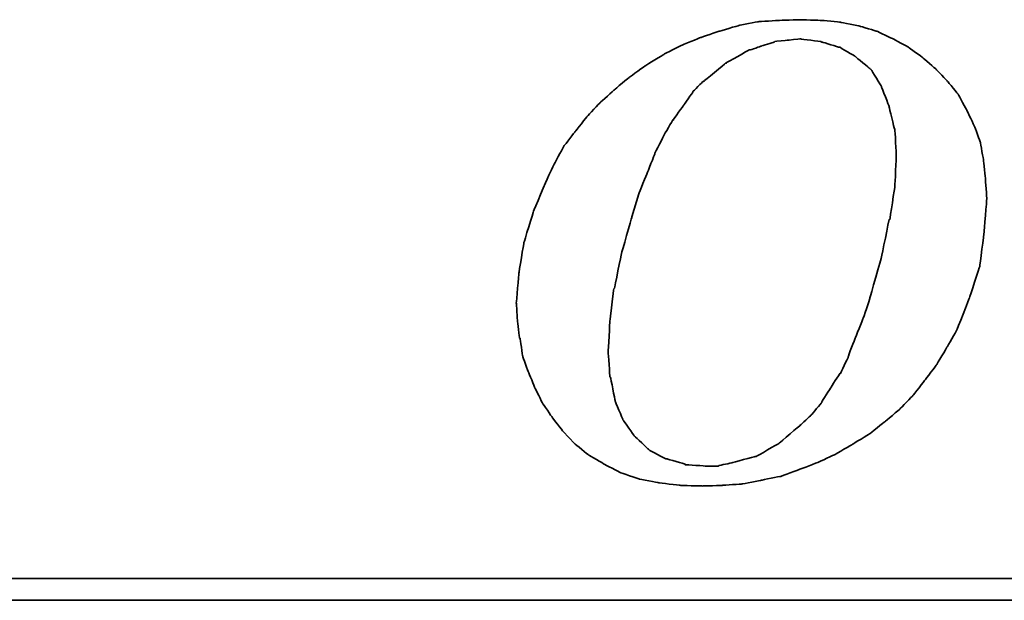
# Model space of a CAD drawing. Header units: millimetres. Extents: x 1900 to 2214, y -912 to -697.
# Tile 34 of 50: x 2125.52 to 2128.53, y -817 to -815.23. Entities that reach past the tile are written whole.
import ezdxf

# ---------------------------------------------------------------- set-up
doc = ezdxf.new("R2010")
doc.units = ezdxf.units.MM
doc.layers.add('DIM', color=4, linetype='Continuous')
doc.layers.add('layer 1', color=7, linetype='Continuous')

# ---------------------------------------------------------------- blocks, each defined once
blk = doc.blocks.new('TBI MOTION logo(完整正式版)')
at = {"layer": 'layer 1', "color": 22, "lineweight": 35}
for points, knots in [([(-11.34375, -6.98375), (-11.34375, -6.98375), (-10.91375, -7.43875), (-10.91375, -7.43875), (-10.91375, -7.43875), (-10.91375, -7.43875), (-10.38625, -7.87125), (-10.38625, -7.87125), (-10.38625, -7.87125), (-10.38625, -7.87125), (-9.81125, -8.20375), (-9.81125, -8.20375), (-9.81125, -8.20375), (-9.81125, -8.20375), (-9.21125, -8.51875), (-9.21125, -8.51875), (-9.21125, -8.51875), (-9.21125, -8.51875), (-8.51625, -8.75875), (-8.51625, -8.75875), (-8.51625, -8.75875), (-8.51625, -8.75875), (-7.77125, -8.90375), (-7.77125, -8.90375), (-7.77125, -8.90375), (-7.77125, -8.90375), (-6.97875, -8.99875), (-6.97875, -8.99875), (-6.97875, -8.99875), (-6.97875, -8.99875), (-6.14125, -9.02375), (-6.14125, -9.02375), (-6.14125, -9.02375), (-6.14125, -9.02375), (-5.37125, -8.99875), (-5.37125, -8.99875), (-5.37125, -8.99875), (-5.37125, -8.99875), (-4.65375, -8.94875), (-4.65375, -8.94875), (-4.65375, -8.94875), (-4.65375, -8.94875), (-3.93375, -8.80625), (-3.93375, -8.80625), (-3.93375, -8.80625), (-3.93375, -8.80625), (-3.21375, -8.66375), (-3.21375, -8.66375), (-3.21375, -8.66375), (-3.21375, -8.66375), (-2.49375, -8.39875), (-2.49375, -8.39875), (-2.49375, -8.39875), (-2.49375, -8.39875), (-1.79875, -8.13375), (-1.79875, -8.13375), (-1.79875, -8.13375), (-1.79875, -8.13375), (-1.17375, -7.84375), (-1.17375, -7.84375), (-1.17375, -7.84375), (-1.17375, -7.84375), (-0.52375, -7.46375), (-0.52375, -7.46375), (-0.52375, -7.46375), (-0.52375, -7.46375), (0.10124, -7.07875), (0.10124, -7.07875), (0.10124, -7.07875), (0.10124, -7.07875), (0.67625, -6.62375), (0.67625, -6.62375), (0.67625, -6.62375), (0.67625, -6.62375), (1.24874, -6.14375), (1.24874, -6.14375), (1.24874, -6.14375), (1.24874, -6.14375), (1.72874, -5.64125), (1.72874, -5.64125), (1.72874, -5.64125), (1.72874, -5.64125), (2.18624, -5.06375), (2.18624, -5.06375), (2.18624, -5.06375), (2.18624, -5.06375), (2.61625, -4.48874), (2.61625, -4.48874), (2.61625, -4.48874), (2.61625, -4.48874), (3.00125, -3.83874), (3.00125, -3.83874), (3.00125, -3.83874), (3.00125, -3.83874), (3.36124, -3.21374), (3.36124, -3.21374), (3.36124, -3.21374), (3.36124, -3.21374), (3.84374, -1.99125), (3.84374, -1.99125), (3.84374, -1.99125), (3.84374, -1.99125), (4.22625, -0.81875), (4.22625, -0.81875), (4.22625, -0.81875), (4.22625, -0.81875), (4.39125, 0.45624), (4.39125, 0.45624), (4.39125, 0.45624), (4.39125, 0.45624), (4.48874, 1.70124), (4.48874, 1.70124), (4.48874, 1.70124), (4.48874, 1.70124), (4.43874, 2.44625), (4.43874, 2.44625), (4.43874, 2.44625), (4.43874, 2.44625), (4.36874, 3.14125), (4.36874, 3.14125), (4.36874, 3.14125), (4.36874, 3.14125), (4.25125, 3.81125), (4.25125, 3.81125), (4.25125, 3.81125), (4.25125, 3.81125), (4.03124, 4.41125), (4.03124, 4.41125), (4.03124, 4.41125), (4.03124, 4.41125), (3.74374, 5.01125), (3.74374, 5.01125), (3.74374, 5.01125), (3.74374, 5.01125), (3.43124, 5.58875), (3.43124, 5.58875), (3.43124, 5.58875), (3.43124, 5.58875), (3.02625, 6.09125), (3.02625, 6.09125), (3.02625, 6.09125), (3.02625, 6.09125), (2.59374, 6.54875), (2.59374, 6.54875), (2.59374, 6.54875), (2.59374, 6.54875), (2.09124, 6.98125), (2.09124, 6.98125), (2.09124, 6.98125), (2.09124, 6.98125), (1.56124, 7.36625), (1.56124, 7.36625), (1.56124, 7.36625), (1.56124, 7.36625), (0.98624, 7.67625), (0.98624, 7.67625), (0.98624, 7.67625), (0.98624, 7.67625), (0.38624, 7.96375), (0.38624, 7.96375), (0.38624, 7.96375), (0.38624, 7.96375), (-0.25875, 8.15625), (-0.25875, 8.15625), (-0.25875, 8.15625), (-0.25875, 8.15625), (-0.98125, 8.30125), (-0.98125, 8.30125), (-0.98125, 8.30125), (-0.98125, 8.30125), (-1.70124, 8.37125), (-1.70124, 8.37125), (-1.70124, 8.37125), (-1.70124, 8.37125), (-2.49375, 8.39624), (-2.49375, 8.39624), (-2.49375, 8.39624), (-2.49375, 8.39624), (-3.28625, 8.37125), (-3.28625, 8.37125), (-3.28625, 8.37125), (-3.28625, 8.37125), (-4.05125, 8.32125), (-4.05125, 8.32125), (-4.05125, 8.32125), (-4.05125, 8.32125), (-4.77375, 8.18125), (-4.77375, 8.18125), (-4.77375, 8.18125), (-4.77375, 8.18125), (-5.51625, 7.96375), (-5.51625, 7.96375), (-5.51625, 7.96375), (-5.51625, 7.96375), (-6.21125, 7.72625), (-6.21125, 7.72625), (-6.21125, 7.72625), (-6.21125, 7.72625), (-6.92875, 7.43625), (-6.92875, 7.43625), (-6.92875, 7.43625), (-6.92875, 7.43625), (-7.57875, 7.10125), (-7.57875, 7.10125), (-7.57875, 7.10125), (-7.57875, 7.10125), (-8.24875, 6.69125), (-8.24875, 6.69125), (-8.24875, 6.69125), (-8.24875, 6.69125), (-8.84875, 6.26125), (-8.84875, 6.26125), (-8.84875, 6.26125), (-8.84875, 6.26125), (-9.42625, 5.78125), (-9.42625, 5.78125), (-9.42625, 5.78125), (-9.42625, 5.78125), (-9.95375, 5.30125), (-9.95375, 5.30125), (-9.95375, 5.30125), (-9.95375, 5.30125), (-10.43375, 4.79624), (-10.43375, 4.79624), (-10.43375, 4.79624), (-10.43375, 4.79624), (-10.88875, 4.22125), (-10.88875, 4.22125), (-10.88875, 4.22125), (-10.88875, 4.22125), (-11.29875, 3.69375), (-11.29875, 3.69375), (-11.29875, 3.69375), (-11.29875, 3.69375), (-11.63375, 3.09125), (-11.63375, 3.09125), (-11.63375, 3.09125), (-11.63375, 3.09125), (-11.91875, 2.49625), (-11.91875, 2.49625), (-11.91875, 2.49625), (-11.91875, 2.49625), (-12.44875, 1.24625), (-12.44875, 1.24625), (-12.44875, 1.24625), (-12.44875, 1.24625), (-12.80875, 0.06874), (-12.80875, 0.06874), (-12.80875, 0.06874), (-12.80875, 0.06874), (-12.99875, -1.07875), (-12.99875, -1.07875), (-12.99875, -1.07875), (-12.99875, -1.07875), (-13.09375, -2.18375), (-13.09375, -2.18375), (-13.09375, -2.18375), (-13.09375, -2.18375), (-13.04875, -2.85375), (-13.04875, -2.85375), (-13.04875, -2.85375), (-13.04875, -2.85375), (-12.97375, -3.50375), (-12.97375, -3.50375), (-12.97375, -3.50375), (-12.97375, -3.50375), (-12.95375, -3.50375), (-12.95375, -3.50375), (-12.95375, -3.50375), (-12.95375, -3.50375), (-12.85375, -4.17375), (-12.85375, -4.17375), (-12.85375, -4.17375), (-12.85375, -4.17375), (-12.63875, -4.77624), (-12.63875, -4.77624), (-12.63875, -4.77624), (-12.63875, -4.77624), (-12.39875, -5.35125), (-12.39875, -5.35125), (-12.39875, -5.35125), (-12.39875, -5.35125), (-12.11375, -5.92875), (-12.11375, -5.92875), (-12.11375, -5.92875), (-12.11375, -5.92875), (-11.75375, -6.45375), (-11.75375, -6.45375), (-11.75375, -6.45375), (-11.75375, -6.45375), (-11.34375, -6.98375), (-11.34375, -6.98375)], [0, 0, 0, 0, 0.01369863, 0.01369863, 0.01369863, 0.01369864, 0.02739726, 0.02739726, 0.02739726, 0.02739727, 0.04109589, 0.04109589, 0.04109589, 0.0410959, 0.05479452, 0.05479452, 0.05479452, 0.05479453, 0.06849315, 0.06849315, 0.06849315, 0.06849316, 0.08219178, 0.08219178, 0.08219178, 0.08219179, 0.09589041, 0.09589041, 0.09589041, 0.09589042, 0.10958904, 0.10958904, 0.10958904, 0.10958905, 0.12328767, 0.12328767, 0.12328767, 0.12328768, 0.1369863, 0.1369863, 0.1369863, 0.13698631, 0.15068493, 0.15068493, 0.15068493, 0.15068494, 0.16438356, 0.16438356, 0.16438356, 0.16438357, 0.17808219, 0.17808219, 0.17808219, 0.1780822, 0.19178082, 0.19178082, 0.19178082, 0.19178083, 0.20547945, 0.20547945, 0.20547945, 0.20547946, 0.21917808, 0.21917808, 0.21917808, 0.21917809, 0.23287671, 0.23287671, 0.23287671, 0.23287672, 0.24657534, 0.24657534, 0.24657534, 0.24657535, 0.26027397, 0.26027397, 0.26027397, 0.26027398, 0.2739726, 0.2739726, 0.2739726, 0.27397261, 0.28767123, 0.28767123, 0.28767123, 0.28767124, 0.30136986, 0.30136986, 0.30136986, 0.30136987, 0.31506849, 0.31506849, 0.31506849, 0.3150685, 0.32876712, 0.32876712, 0.32876712, 0.32876713, 0.34246575, 0.34246575, 0.34246575, 0.34246576, 0.35616438, 0.35616438, 0.35616438, 0.35616439, 0.36986301, 0.36986301, 0.36986301, 0.36986302, 0.38356164, 0.38356164, 0.38356164, 0.38356165, 0.39726027, 0.39726027, 0.39726027, 0.39726028, 0.4109589, 0.4109589, 0.4109589, 0.41095891, 0.42465753, 0.42465753, 0.42465753, 0.42465754, 0.43835616, 0.43835616, 0.43835616, 0.43835617, 0.45205479, 0.45205479, 0.45205479, 0.4520548, 0.46575342, 0.46575342, 0.46575342, 0.46575343, 0.47945205, 0.47945205, 0.47945205, 0.47945206, 0.49315068, 0.49315068, 0.49315068, 0.49315069, 0.50684932, 0.50684932, 0.50684932, 0.50684933, 0.52054795, 0.52054795, 0.52054795, 0.52054796, 0.53424658, 0.53424658, 0.53424658, 0.53424659, 0.54794521, 0.54794521, 0.54794521, 0.54794522, 0.56164384, 0.56164384, 0.56164384, 0.56164385, 0.57534247, 0.57534247, 0.57534247, 0.57534248, 0.5890411, 0.5890411, 0.5890411, 0.58904111, 0.60273973, 0.60273973, 0.60273973, 0.60273974, 0.61643836, 0.61643836, 0.61643836, 0.61643837, 0.63013699, 0.63013699, 0.63013699, 0.630137, 0.64383562, 0.64383562, 0.64383562, 0.64383563, 0.65753425, 0.65753425, 0.65753425, 0.65753426, 0.67123288, 0.67123288, 0.67123288, 0.67123289, 0.68493151, 0.68493151, 0.68493151, 0.68493152, 0.69863014, 0.69863014, 0.69863014, 0.69863015, 0.71232877, 0.71232877, 0.71232877, 0.71232878, 0.7260274, 0.7260274, 0.7260274, 0.72602741, 0.73972603, 0.73972603, 0.73972603, 0.73972604, 0.75342466, 0.75342466, 0.75342466, 0.75342467, 0.76712329, 0.76712329, 0.76712329, 0.7671233, 0.78082192, 0.78082192, 0.78082192, 0.78082193, 0.79452055, 0.79452055, 0.79452055, 0.79452056, 0.80821918, 0.80821918, 0.80821918, 0.80821919, 0.82191781, 0.82191781, 0.82191781, 0.82191782, 0.83561644, 0.83561644, 0.83561644, 0.83561645, 0.84931507, 0.84931507, 0.84931507, 0.84931508, 0.8630137, 0.8630137, 0.8630137, 0.86301371, 0.87671233, 0.87671233, 0.87671233, 0.87671234, 0.89041096, 0.89041096, 0.89041096, 0.89041097, 0.90410959, 0.90410959, 0.90410959, 0.9041096, 0.91780822, 0.91780822, 0.91780822, 0.91780823, 0.93150685, 0.93150685, 0.93150685, 0.93150686, 0.94520548, 0.94520548, 0.94520548, 0.94520549, 0.95890411, 0.95890411, 0.95890411, 0.95890412, 0.97260274, 0.97260274, 0.97260274, 0.97260275, 0.98630137, 0.98630137, 0.98630137, 0.98630138, 1, 1, 1, 1]), ([(-8.77875, 1.03124), (-8.77875, 1.03124), (-8.51625, 1.89625), (-8.51625, 1.89625), (-8.51625, 1.89625), (-8.51625, 1.89625), (-8.20375, 2.66375), (-8.20375, 2.66375), (-8.20375, 2.66375), (-8.20375, 2.66375), (-7.91625, 3.38125), (-7.91625, 3.38125), (-7.91625, 3.38125), (-7.91625, 3.38125), (-7.91625, 3.40624), (-7.91625, 3.40624), (-7.91625, 3.40624), (-7.91625, 3.40624), (-7.57875, 4.07624), (-7.57875, 4.07624), (-7.57875, 4.07624), (-7.57875, 4.07624), (-7.24375, 4.65125), (-7.24375, 4.65125), (-7.24375, 4.65125), (-7.24375, 4.65125), (-7.21875, 4.65125), (-7.21875, 4.65125), (-7.21875, 4.65125), (-7.21875, 4.65125), (-7.21875, 4.67624), (-7.21875, 4.67624), (-7.21875, 4.67624), (-7.21875, 4.67624), (-6.83625, 5.20375), (-6.83625, 5.20375), (-6.83625, 5.20375), (-6.83625, 5.20375), (-6.49875, 5.68625), (-6.49875, 5.68625), (-6.49875, 5.68625), (-6.49875, 5.68625), (-6.49875, 5.70625), (-6.49875, 5.70625), (-6.49875, 5.70625), (-6.49875, 5.70625), (-6.11625, 6.09125), (-6.11625, 6.09125), (-6.11625, 6.09125), (-6.11625, 6.09125), (-6.09125, 6.09125), (-6.09125, 6.09125), (-6.09125, 6.09125), (-6.09125, 6.09125), (-5.27375, 6.76625), (-5.27375, 6.76625), (-5.27375, 6.76625), (-5.27375, 6.76625), (-5.24875, 6.76625), (-5.24875, 6.76625), (-5.24875, 6.76625), (-5.24875, 6.76625), (-5.24875, 6.78625), (-5.24875, 6.78625), (-5.24875, 6.78625), (-5.24875, 6.78625), (-4.38875, 7.26624), (-4.38875, 7.26624), (-4.38875, 7.26624), (-4.38875, 7.26624), (-4.36125, 7.26624), (-4.36125, 7.26624), (-4.36125, 7.26624), (-4.36125, 7.26624), (-3.93375, 7.41125), (-3.93375, 7.41125), (-3.93375, 7.41125), (-3.93375, 7.41125), (-3.47375, 7.55625), (-3.47375, 7.55625), (-3.47375, 7.55625), (-3.47375, 7.55625), (-3.45375, 7.55625), (-3.45375, 7.55625), (-3.45375, 7.55625), (-3.45375, 7.55625), (-3.42875, 7.58124), (-3.42875, 7.58124), (-3.42875, 7.58124), (-3.42875, 7.58124), (-2.97375, 7.62625), (-2.97375, 7.62625), (-2.97375, 7.62625), (-2.97375, 7.62625), (-2.49375, 7.67625), (-2.49375, 7.67625), (-2.49375, 7.67625), (-2.49375, 7.67625), (-2.46875, 7.67625), (-2.46875, 7.67625), (-2.46875, 7.67625), (-2.46875, 7.67625), (-1.70124, 7.58124), (-1.70124, 7.58124), (-1.70124, 7.58124), (-1.70124, 7.58124), (-1.67875, 7.55625), (-1.67875, 7.55625), (-1.67875, 7.55625), (-1.67875, 7.55625), (-1.65375, 7.55625), (-1.65375, 7.55625), (-1.65375, 7.55625), (-1.65375, 7.55625), (-1.03125, 7.36625), (-1.03125, 7.36625), (-1.03125, 7.36625), (-1.03125, 7.36625), (-1.00625, 7.36625), (-1.00625, 7.36625), (-1.00625, 7.36625), (-1.00625, 7.36625), (-0.43124, 7.02624), (-0.43124, 7.02624), (-0.43124, 7.02624), (-0.43124, 7.02624), (-0.40625, 7.00624), (-0.40625, 7.00624), (-0.40625, 7.00624), (-0.40625, 7.00624), (0.12124, 6.57124), (0.12124, 6.57124), (0.12124, 6.57124), (0.12124, 6.57124), (0.14624, 6.54875), (0.14624, 6.54875), (0.14624, 6.54875), (0.14624, 6.54875), (0.17124, 6.52375), (0.17124, 6.52375), (0.17124, 6.52375), (0.17124, 6.52375), (0.55625, 5.89875), (0.55625, 5.89875), (0.55625, 5.89875), (0.55625, 5.89875), (0.55625, 5.87625), (0.55625, 5.87625), (0.55625, 5.87625), (0.55625, 5.87625), (0.84124, 5.15625), (0.84124, 5.15625), (0.84124, 5.15625), (0.84124, 5.15625), (0.84124, 5.13125), (0.84124, 5.13125), (0.84124, 5.13125), (0.84124, 5.13125), (1.03624, 4.31875), (1.03624, 4.31875), (1.03624, 4.31875), (1.03624, 4.31875), (1.05624, 4.31875), (1.05624, 4.31875), (1.05624, 4.31875), (1.05624, 4.31875), (1.05624, 4.29125), (1.05624, 4.29125), (1.05624, 4.29125), (1.05624, 4.29125), (1.10625, 3.33125), (1.10625, 3.33125), (1.10625, 3.33125), (1.10625, 3.33125), (1.10625, 3.30875), (1.10625, 3.30875), (1.10625, 3.30875), (1.10625, 3.30875), (1.05624, 2.20624), (1.05624, 2.20624), (1.05624, 2.20624), (1.05624, 2.20624), (1.05624, 2.18124), (1.05624, 2.18124), (1.05624, 2.18124), (1.05624, 2.18124), (0.86624, 0.93624), (0.86624, 0.93624), (0.86624, 0.93624), (0.86624, 0.93624), (0.84124, 0.93624), (0.84124, 0.93624), (0.84124, 0.93624), (0.84124, 0.93624), (0.55625, -0.45874), (0.55625, -0.45874), (0.55625, -0.45874), (0.55625, -0.45874), (0.12124, -1.99125), (0.12124, -1.99125), (0.12124, -1.99125), (0.12124, -1.99125), (0.12124, -2.01874), (0.12124, -2.01874), (0.12124, -2.01874), (0.12124, -2.01874), (-0.13874, -2.78375), (-0.13874, -2.78375), (-0.13874, -2.78375), (-0.13874, -2.78375), (-0.43124, -3.50375), (-0.43124, -3.50375), (-0.43124, -3.50375), (-0.43124, -3.50375), (-0.69375, -4.19875), (-0.69375, -4.19875), (-0.69375, -4.19875), (-0.69375, -4.19875), (-0.69375, -4.22375), (-0.69375, -4.22375), (-0.69375, -4.22375), (-0.69375, -4.22375), (-0.98125, -4.82374), (-0.98125, -4.82374), (-0.98125, -4.82374), (-0.98125, -4.82374), (-1.00625, -4.82374), (-1.00625, -4.82374), (-1.00625, -4.82374), (-1.00625, -4.82374), (-1.33875, -5.35125), (-1.33875, -5.35125), (-1.33875, -5.35125), (-1.33875, -5.35125), (-1.67875, -5.87875), (-1.67875, -5.87875), (-1.67875, -5.87875), (-1.67875, -5.87875), (-1.67875, -5.90375), (-1.67875, -5.90375), (-1.67875, -5.90375), (-1.67875, -5.90375), (-2.05875, -6.35875), (-2.05875, -6.35875), (-2.05875, -6.35875), (-2.05875, -6.35875), (-2.08375, -6.38375), (-2.08375, -6.38375), (-2.08375, -6.38375), (-2.08375, -6.38375), (-2.46875, -6.74375), (-2.46875, -6.74375), (-2.46875, -6.74375), (-2.46875, -6.74375), (-3.25875, -7.41625), (-3.25875, -7.41625), (-3.25875, -7.41625), (-3.25875, -7.41625), (-3.28625, -7.43875), (-3.28625, -7.43875), (-3.28625, -7.43875), (-3.28625, -7.43875), (-4.12375, -7.91875), (-4.12375, -7.91875), (-4.12375, -7.91875), (-4.12375, -7.91875), (-4.14875, -7.91875), (-4.14875, -7.91875), (-4.14875, -7.91875), (-4.14875, -7.91875), (-4.17125, -7.91875), (-4.17125, -7.91875), (-4.17125, -7.91875), (-4.17125, -7.91875), (-5.03375, -8.15875), (-5.03375, -8.15875), (-5.03375, -8.15875), (-5.03375, -8.15875), (-5.51625, -8.25625), (-5.51625, -8.25625), (-5.51625, -8.25625), (-5.51625, -8.25625), (-5.54125, -8.27875), (-5.54125, -8.27875), (-5.54125, -8.27875), (-5.54125, -8.27875), (-5.56375, -8.27875), (-5.56375, -8.27875), (-5.56375, -8.27875), (-5.56375, -8.27875), (-5.99625, -8.27875), (-5.99625, -8.27875), (-5.99625, -8.27875), (-5.99625, -8.27875), (-6.76375, -8.23125), (-6.76375, -8.23125), (-6.76375, -8.23125), (-6.76375, -8.23125), (-6.78875, -8.23125), (-6.78875, -8.23125), (-6.78875, -8.23125), (-6.78875, -8.23125), (-6.78875, -8.20375), (-6.78875, -8.20375), (-6.78875, -8.20375), (-6.78875, -8.20375), (-7.45875, -8.01375), (-7.45875, -8.01375), (-7.45875, -8.01375), (-7.45875, -8.01375), (-7.48375, -8.01375), (-7.48375, -8.01375), (-7.48375, -8.01375), (-7.48375, -8.01375), (-7.50875, -8.01375), (-7.50875, -8.01375), (-7.50875, -8.01375), (-7.50875, -8.01375), (-8.13125, -7.67875), (-8.13125, -7.67875), (-8.13125, -7.67875), (-8.13125, -7.67875), (-8.15625, -7.65375), (-8.15625, -7.65375), (-8.15625, -7.65375), (-8.15625, -7.65375), (-8.65875, -7.17375), (-8.65875, -7.17375), (-8.65875, -7.17375), (-8.65875, -7.17375), (-8.68375, -7.14875), (-8.68375, -7.14875), (-8.68375, -7.14875), (-8.68375, -7.14875), (-9.08875, -6.57375), (-9.08875, -6.57375), (-9.08875, -6.57375), (-9.08875, -6.57375), (-9.11375, -6.54875), (-9.11375, -6.54875), (-9.11375, -6.54875), (-9.11375, -6.54875), (-9.11375, -6.52875), (-9.11375, -6.52875), (-9.11375, -6.52875), (-9.11375, -6.52875), (-9.40375, -5.85375), (-9.40375, -5.85375), (-9.40375, -5.85375), (-9.40375, -5.85375), (-9.40375, -5.82875), (-9.40375, -5.82875), (-9.40375, -5.82875), (-9.40375, -5.82875), (-9.56875, -4.96875), (-9.56875, -4.96875), (-9.56875, -4.96875), (-9.56875, -4.96875), (-9.59375, -4.94375), (-9.59375, -4.94375), (-9.59375, -4.94375), (-9.59375, -4.94375), (-9.66375, -4.03375), (-9.66375, -4.03375), (-9.66375, -4.03375), (-9.66375, -4.03375), (-9.66375, -4.00875), (-9.66375, -4.00875), (-9.66375, -4.00875), (-9.66375, -4.00875), (-9.59375, -2.85375), (-9.59375, -2.85375), (-9.59375, -2.85375), (-9.59375, -2.85375), (-9.45125, -1.65875), (-9.45125, -1.65875), (-9.45125, -1.65875), (-9.45125, -1.65875), (-9.42625, -1.63375), (-9.42625, -1.63375), (-9.42625, -1.63375), (-9.42625, -1.63375), (-9.16125, -0.33875), (-9.16125, -0.33875), (-9.16125, -0.33875), (-9.16125, -0.33875), (-8.77875, 1.00624), (-8.77875, 1.00624), (-8.77875, 1.00624), (-8.77875, 1.00624), (-8.77875, 1.03124), (-8.77875, 1.03124)], [0, 0, 0, 0, 0.01020408, 0.01020408, 0.01020408, 0.01020409, 0.02040816, 0.02040816, 0.02040816, 0.02040817, 0.03061224, 0.03061224, 0.03061224, 0.03061225, 0.04081633, 0.04081633, 0.04081633, 0.04081634, 0.05102041, 0.05102041, 0.05102041, 0.05102042, 0.06122449, 0.06122449, 0.06122449, 0.0612245, 0.07142857, 0.07142857, 0.07142857, 0.07142858, 0.08163265, 0.08163265, 0.08163265, 0.08163266, 0.09183673, 0.09183673, 0.09183673, 0.09183674, 0.10204082, 0.10204082, 0.10204082, 0.10204083, 0.1122449, 0.1122449, 0.1122449, 0.11224491, 0.12244898, 0.12244898, 0.12244898, 0.12244899, 0.13265306, 0.13265306, 0.13265306, 0.13265307, 0.14285714, 0.14285714, 0.14285714, 0.14285715, 0.15306122, 0.15306122, 0.15306122, 0.15306123, 0.16326531, 0.16326531, 0.16326531, 0.16326532, 0.17346939, 0.17346939, 0.17346939, 0.1734694, 0.18367347, 0.18367347, 0.18367347, 0.18367348, 0.19387755, 0.19387755, 0.19387755, 0.19387756, 0.20408163, 0.20408163, 0.20408163, 0.20408164, 0.21428571, 0.21428571, 0.21428571, 0.21428572, 0.2244898, 0.2244898, 0.2244898, 0.22448981, 0.23469388, 0.23469388, 0.23469388, 0.23469389, 0.24489796, 0.24489796, 0.24489796, 0.24489797, 0.25510204, 0.25510204, 0.25510204, 0.25510205, 0.26530612, 0.26530612, 0.26530612, 0.26530613, 0.2755102, 0.2755102, 0.2755102, 0.27551021, 0.28571429, 0.28571429, 0.28571429, 0.2857143, 0.29591837, 0.29591837, 0.29591837, 0.29591838, 0.30612245, 0.30612245, 0.30612245, 0.30612246, 0.31632653, 0.31632653, 0.31632653, 0.31632654, 0.32653061, 0.32653061, 0.32653061, 0.32653062, 0.33673469, 0.33673469, 0.33673469, 0.3367347, 0.34693878, 0.34693878, 0.34693878, 0.34693879, 0.35714286, 0.35714286, 0.35714286, 0.35714287, 0.36734694, 0.36734694, 0.36734694, 0.36734695, 0.37755102, 0.37755102, 0.37755102, 0.37755103, 0.3877551, 0.3877551, 0.3877551, 0.38775511, 0.39795918, 0.39795918, 0.39795918, 0.39795919, 0.40816327, 0.40816327, 0.40816327, 0.40816328, 0.41836735, 0.41836735, 0.41836735, 0.41836736, 0.42857143, 0.42857143, 0.42857143, 0.42857144, 0.43877551, 0.43877551, 0.43877551, 0.43877552, 0.44897959, 0.44897959, 0.44897959, 0.4489796, 0.45918367, 0.45918367, 0.45918367, 0.45918368, 0.46938776, 0.46938776, 0.46938776, 0.46938777, 0.47959184, 0.47959184, 0.47959184, 0.47959185, 0.48979592, 0.48979592, 0.48979592, 0.48979593, 0.5, 0.5, 0.5, 0.50000001, 0.51020408, 0.51020408, 0.51020408, 0.51020409, 0.52040816, 0.52040816, 0.52040816, 0.52040817, 0.53061224, 0.53061224, 0.53061224, 0.53061225, 0.54081633, 0.54081633, 0.54081633, 0.54081634, 0.55102041, 0.55102041, 0.55102041, 0.55102042, 0.56122449, 0.56122449, 0.56122449, 0.5612245, 0.57142857, 0.57142857, 0.57142857, 0.57142858, 0.58163265, 0.58163265, 0.58163265, 0.58163266, 0.59183673, 0.59183673, 0.59183673, 0.59183674, 0.60204082, 0.60204082, 0.60204082, 0.60204083, 0.6122449, 0.6122449, 0.6122449, 0.61224491, 0.62244898, 0.62244898, 0.62244898, 0.62244899, 0.63265306, 0.63265306, 0.63265306, 0.63265307, 0.64285714, 0.64285714, 0.64285714, 0.64285715, 0.65306122, 0.65306122, 0.65306122, 0.65306123, 0.66326531, 0.66326531, 0.66326531, 0.66326532, 0.67346939, 0.67346939, 0.67346939, 0.6734694, 0.68367347, 0.68367347, 0.68367347, 0.68367348, 0.69387755, 0.69387755, 0.69387755, 0.69387756, 0.70408163, 0.70408163, 0.70408163, 0.70408164, 0.71428571, 0.71428571, 0.71428571, 0.71428572, 0.7244898, 0.7244898, 0.7244898, 0.72448981, 0.73469388, 0.73469388, 0.73469388, 0.73469389, 0.74489796, 0.74489796, 0.74489796, 0.74489797, 0.75510204, 0.75510204, 0.75510204, 0.75510205, 0.76530612, 0.76530612, 0.76530612, 0.76530613, 0.7755102, 0.7755102, 0.7755102, 0.77551021, 0.78571429, 0.78571429, 0.78571429, 0.7857143, 0.79591837, 0.79591837, 0.79591837, 0.79591838, 0.80612245, 0.80612245, 0.80612245, 0.80612246, 0.81632653, 0.81632653, 0.81632653, 0.81632654, 0.82653061, 0.82653061, 0.82653061, 0.82653062, 0.83673469, 0.83673469, 0.83673469, 0.8367347, 0.84693878, 0.84693878, 0.84693878, 0.84693879, 0.85714286, 0.85714286, 0.85714286, 0.85714287, 0.86734694, 0.86734694, 0.86734694, 0.86734695, 0.87755102, 0.87755102, 0.87755102, 0.87755103, 0.8877551, 0.8877551, 0.8877551, 0.88775511, 0.89795918, 0.89795918, 0.89795918, 0.89795919, 0.90816327, 0.90816327, 0.90816327, 0.90816328, 0.91836735, 0.91836735, 0.91836735, 0.91836736, 0.92857143, 0.92857143, 0.92857143, 0.92857144, 0.93877551, 0.93877551, 0.93877551, 0.93877552, 0.94897959, 0.94897959, 0.94897959, 0.9489796, 0.95918367, 0.95918367, 0.95918367, 0.95918368, 0.96938776, 0.96938776, 0.96938776, 0.96938777, 0.97959184, 0.97959184, 0.97959184, 0.97959185, 0.98979592, 0.98979592, 0.98979592, 0.98979593, 1, 1, 1, 1]), ([(75.90875, -9.47875), (75.90875, -9.47875), (75.90875, -12.28625), (75.90875, -12.28625), (75.90875, -12.28625), (75.90875, -12.28625), (75.90875, -12.47875), (75.90875, -12.47875), (75.90875, -12.47875), (75.90875, -12.47875), (75.71625, -12.47875), (75.71625, -12.47875), (75.71625, -12.47875), (75.71625, -12.47875), (-88.32875, -12.47875), (-88.32875, -12.47875), (-88.32875, -12.47875), (-88.32875, -12.47875), (-88.32875, -13.29375), (-88.32875, -13.29375), (-88.32875, -13.29375), (-88.32875, -13.29375), (82.89125, -13.29375), (82.89125, -13.29375), (82.89125, -13.29375), (82.89125, -13.29375), (75.90875, -9.47875), (75.90875, -9.47875)], [0, 0, 0, 0, 0.14285714, 0.14285714, 0.14285714, 0.14285715, 0.28571429, 0.28571429, 0.28571429, 0.2857143, 0.42857143, 0.42857143, 0.42857143, 0.42857144, 0.57142857, 0.57142857, 0.57142857, 0.57142858, 0.71428571, 0.71428571, 0.71428571, 0.71428572, 0.85714286, 0.85714286, 0.85714286, 0.85714287, 1, 1, 1, 1])]:
    blk.add_open_spline(points, degree=3, knots=knots, dxfattribs=at)

msp = doc.modelspace()

# ---------------------------------------------------------------- block references
at = {"layer": 'DIM', "color": 7, "xscale": 0.0816072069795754, "yscale": 0.0816072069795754, "zscale": 0.0816072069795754}
msp.add_blockref('TBI MOTION logo(完整正式版)', (2128.1066, -815.92), dxfattribs=at)

doc.saveas('drawing.dxf')
